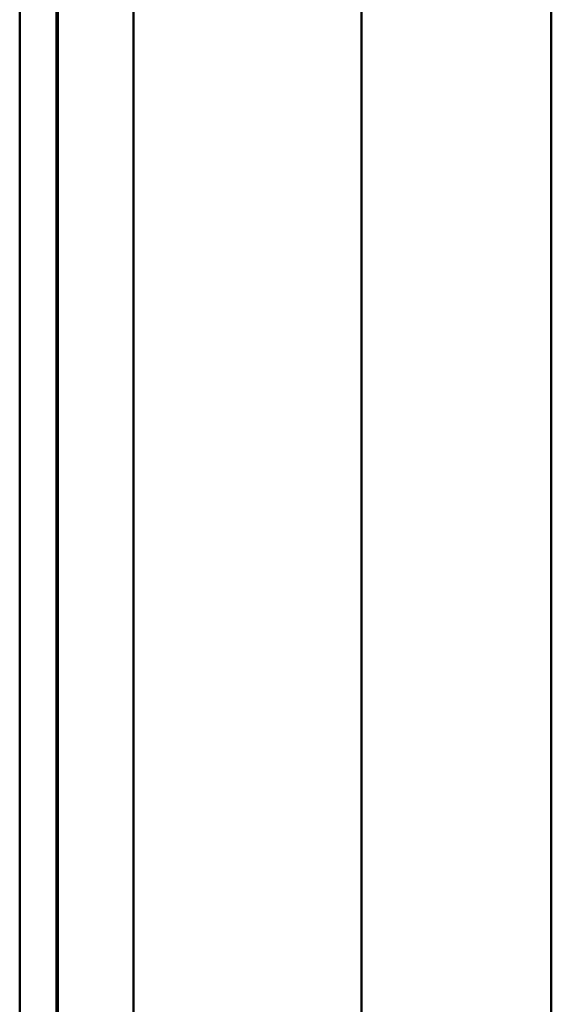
# Model space of a CAD drawing. Header units: millimetres. Extents: x 20 to 833, y 20 to 574.
# Tile 17 of 23: x 413 to 427, y 432 to 458. Entities that reach past the tile are written whole.
import ezdxf

# ---------------------------------------------------------------- set-up
doc = ezdxf.new("R2010")
doc.units = ezdxf.units.MM
doc.header["$LTSCALE"] = 2
doc.layers.add('Sichtbare Kanten(DIN)', color=7, linetype='Continuous', lineweight=50)
doc.layers.add('Sichtbare tangentiale Kanten(DIN)', color=7, linetype='Continuous', lineweight=50)

msp = doc.modelspace()

# ---------------------------------------------------------------- linework, layer by layer
at = {"layer": 'Sichtbare Kanten(DIN)'}
for p, q in [((412.932, 299.227), (412.932, 490.658)), ((413.902, 490.658), (413.902, 299.227)), ((413.932, 490.658), (413.932, 299.227)), ((426.932, 300.227), (426.932, 489.658))]:
    msp.add_line(p, q, dxfattribs=at)
at = {"layer": 'Sichtbare tangentiale Kanten(DIN)'}
for p, q in [((415.932, 489.658), (415.932, 300.227)), ((421.932, 300.227), (421.932, 489.658))]:
    msp.add_line(p, q, dxfattribs=at)

doc.saveas('drawing.dxf')
